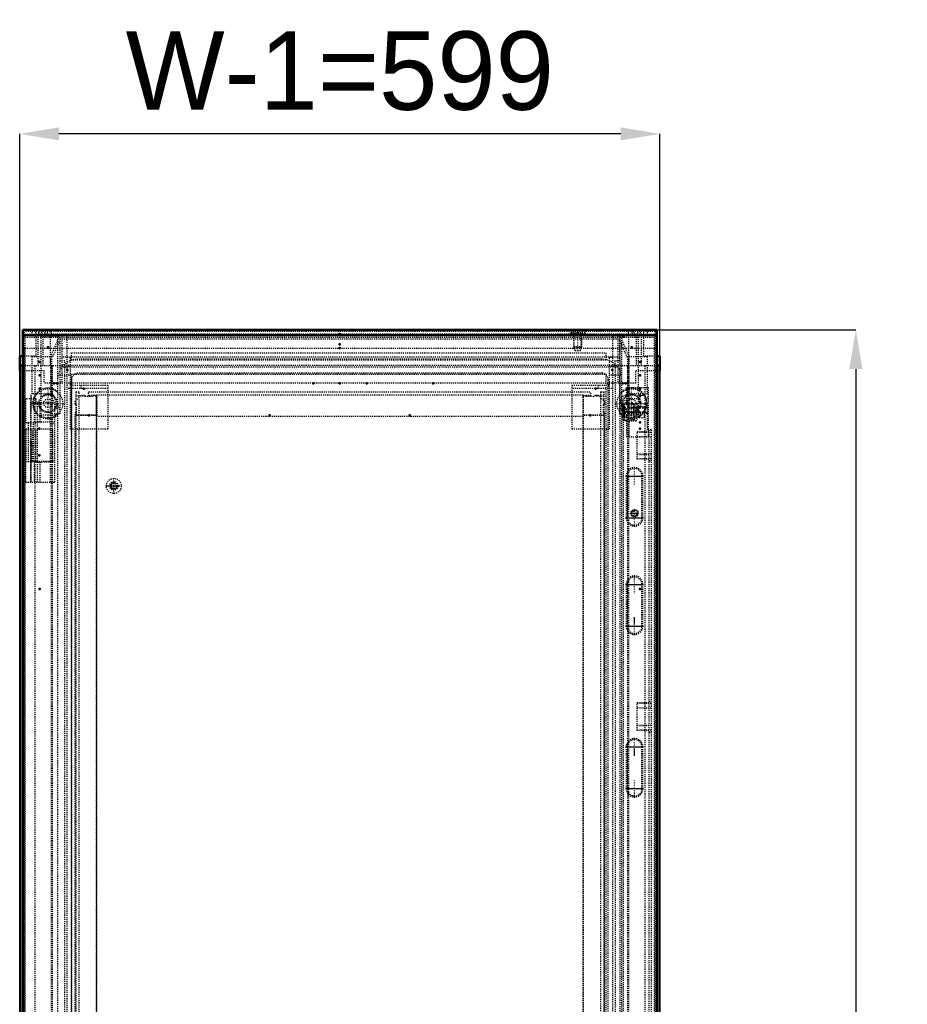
# Model space of a CAD drawing. Header units: millimetres. Extents: x -4 to 2880, y 0 to 4802.
# Tile 11 of 14: x 713 to 1544, y 3227 to 4148. Entities that reach past the tile are written whole.
import ezdxf

# ---------------------------------------------------------------- set-up
doc = ezdxf.new("R2010")
doc.units = ezdxf.units.MM
doc.linetypes.add('Center', pattern=[1.5, 0.45, -0.5, 0.05, -0.5])
doc.linetypes.add('Dashed', pattern=[2, 1, -1])
for name, color, linetype, lineweight in [('2d ConnectionPoints', 7, 'Continuous', 50), ('AM_0', 7, 'Continuous', 50), ('AM_5', 3, 'Continuous', 25), ('AM_7', 7, 'Center', 25), ('AM_9', 6, 'Dashed', 25)]:
    doc.layers.add(name, color=color, linetype=linetype, lineweight=lineweight)
doc.dimstyles.new('ISO-25', dxfattribs={"dimtxt": 2.5, "dimasz": 2.5, "dimexe": 1.25, "dimexo": 0.625, "dimtad": 1, "dimtxsty": 'Standard', "dimcen": 2.5, "dimadec": 0, "dimazin": 0, "dimtfac": 1, "dimtmove": 0, "dimatfit": 3, "dimfxl": 1, "dimarcsym": 0})

# ---------------------------------------------------------------- blocks, each defined once
blk = doc.blocks.new('54_MPA060MPB2T_0_in_MCS22066R5_0L__1300')
at = {"layer": 'AM_9'}
for p, q in [((1264.73, 3831.9), (1264.73, 3764.9)), ((1267.73, 3831.9), (1264.73, 3831.9)), ((1264.73, 3824.1), (1274.73, 3824.1)), ((1274.73, 3828.9), (1270.03, 3828.9)), ((1270.03, 3828.9), (1270.03, 3824.9)), ((1274.73, 3828.9), (1274.73, 3815.9)), ((1264.73, 3815.9), (1274.73, 3815.9)), ((1229.73, 3805.9), (1229.73, 3764.9)), ((1264.73, 3805.9), (1229.73, 3805.9)), ((1254.73, 3802.9), (1254.73, 3805.9)), ((1267.73, 3802.9), (1229.73, 3802.9)), ((1264.73, 3764.9), (1229.73, 3764.9))]:
    blk.add_line(p, q, dxfattribs=at)
blk = doc.blocks.new('55_MP2206_0__P1_0_in_MCS22066R5_0L__1300')
at = {"layer": 'AM_9'}
for p, q in [((765.73, 3799.9), (765.73, 1705.9)), ((765.73, 3799.9), (768.73, 3799.9)), ((774.35, 3795.9), (765.73, 3795.9)), ((768.73, 1705.9), (768.73, 3799.9)), ((777.73, 3799.9), (1247.73, 3799.9)), ((777.73, 3795.9), (777.73, 3799.9)), ((777.73, 3796.9), (782.78, 3796.9)), ((784.73, 3795.9), (782.2, 3795.9)), ((784.73, 3795.9), (784.73, 1709.9)), ((784.78, 3796.9), (785.53, 3796.9)), ((1240.03, 3796.9), (1240.78, 3796.9)), ((1243.35, 3795.9), (1240.73, 3795.9)), ((1240.73, 1709.9), (1240.73, 3795.9)), ((1242.78, 3796.9), (1247.73, 3796.9)), ((1247.73, 3795.9), (1247.73, 3799.9)), ((1259.73, 3795.9), (1251.2, 3795.9)), ((1256.73, 3799.9), (1256.73, 1705.9)), ((1256.73, 3799.9), (1259.73, 3799.9)), ((1259.73, 3799.9), (1259.73, 1705.9))]:
    blk.add_line(p, q, dxfattribs=at)
blk = doc.blocks.new('56_MPA060MPB1T_0_in_MCS22066R5_0L__1300')
at = {"layer": 'AM_9'}
for p, q in [((760.73, 3831.9), (757.73, 3831.9)), ((760.73, 3764.9), (760.73, 3831.9)), ((755.43, 3828.9), (750.73, 3828.9)), ((750.73, 3828.9), (750.73, 3815.9)), ((750.73, 3824.1), (760.73, 3824.1)), ((755.43, 3824.9), (755.43, 3828.9)), ((750.73, 3815.9), (760.73, 3815.9)), ((795.73, 3805.9), (760.73, 3805.9)), ((770.73, 3802.9), (770.73, 3805.9)), ((795.73, 3805.9), (795.73, 3764.9)), ((795.73, 3802.9), (757.73, 3802.9)), ((795.73, 3764.9), (760.73, 3764.9))]:
    blk.add_line(p, q, dxfattribs=at)
blk = doc.blocks.new('57_CCR066R5_0__Roof_plate_0_in_MCS22066R5_0L__1300')
at = {"layer": 'AM_0'}
for p, q in [((1309.23, 3857.9), (716.23, 3857.9)), ((716.23, 3857.9), (716.23, 3840.9)), ((1309.23, 3852.9), (1309.23, 3857.9)), ((716.23, 3840.9), (716.28, 3840.9))]:
    blk.add_line(p, q, dxfattribs=at)
at = {"layer": 'AM_5', "linetype": 'Dashed'}
for p, q in [((1239.23, 3852.9), (1231.23, 3852.9)), ((1232, 3841.2), (1232, 3852.9)), ((1238.47, 3841.2), (1238.47, 3852.9))]:
    blk.add_line(p, q, dxfattribs=at)
at = {"layer": 'AM_7'}
blk.add_line((1235.23, 3857.3), (1235.23, 3837.5), dxfattribs=at)
at = {"layer": 'AM_9'}
for p, q in [((1307.73, 3856.4), (717.73, 3856.4)), ((717.73, 3840.9), (717.73, 3856.4)), ((724.98, 3852.9), (724.98, 3856.4)), ((728.26, 3852.9), (728.26, 3856.4)), ((731.28, 3852.9), (731.28, 3856.4)), ((731.48, 3852.9), (731.48, 3856.4)), ((733.97, 3852.9), (733.97, 3856.4)), ((737.18, 3852.9), (737.18, 3856.4)), ((739.12, 3852.9), (739.12, 3856.4)), ((742.68, 3852.9), (742.68, 3856.4)), ((1228.23, 3855.4), (1228.23, 3854.2)), ((1242.23, 3855.4), (1228.23, 3855.4)), ((1242.23, 3854.2), (1228.23, 3854.2)), ((1230.73, 3856.4), (1230.73, 3855.4)), ((1231.23, 3854.2), (1231.23, 3841.97)), ((1239.23, 3841.97), (1239.23, 3854.2)), ((1239.73, 3855.4), (1239.73, 3856.4)), ((1242.23, 3854.2), (1242.23, 3855.4)), ((1282.79, 3852.9), (1282.79, 3856.4)), ((1286.34, 3852.9), (1286.34, 3856.4)), ((1288.29, 3852.9), (1288.29, 3856.4)), ((1291.49, 3852.9), (1291.49, 3856.4)), ((1293.98, 3852.9), (1293.98, 3856.4)), ((1294.19, 3852.9), (1294.19, 3856.4)), ((1297.2, 3852.9), (1297.2, 3856.4)), ((1300.48, 3852.9), (1300.48, 3856.4)), ((1307.73, 3856.4), (1307.73, 3840.9)), ((1309.23, 3840.9), (1309.23, 3852.9)), ((716.28, 3840.9), (1309.23, 3840.9)), ((1231.23, 3841.97), (1231.73, 3841.47)), ((1239.23, 3841.97), (1231.23, 3841.97)), ((1231.73, 3841.47), (1232.48, 3838.4)), ((1238.73, 3841.47), (1231.73, 3841.47)), ((1237.98, 3838.4), (1238.73, 3841.47)), ((1238.73, 3841.47), (1239.23, 3841.97)), ((1237.98, 3838.4), (1232.48, 3838.4))]:
    blk.add_line(p, q, dxfattribs=at)
blk = doc.blocks.new('58_LSSD2200_0__Espagnolette_Bottom_0_in_MCS22066R5_0L__1300')
at = {"layer": 'AM_7'}
for p, q in [((1280.17, 3721.19), (1296.79, 3721.19)), ((1288.48, 3712.88), (1288.48, 3729.5)), ((1288.48, 3673.88), (1288.48, 3690.5)), ((1280.17, 3682.19), (1296.79, 3682.19)), ((1280.17, 3619.82), (1296.79, 3619.82)), ((1288.48, 3611.51), (1288.48, 3628.13)), ((1288.48, 3572.51), (1288.48, 3589.13)), ((1280.17, 3580.82), (1296.79, 3580.82)), ((1288.48, 3459.51), (1288.48, 3476.13)), ((1280.17, 3467.82), (1296.79, 3467.82)), ((1288.48, 3420.51), (1288.48, 3437.13)), ((1280.17, 3428.82), (1296.79, 3428.82))]:
    blk.add_line(p, q, dxfattribs=at)
at = {"layer": 'AM_9'}
for p, q in [((1280.98, 3796.4), (1279.98, 3796.4)), ((1296.98, 3796.4), (1295.98, 3796.4)), ((1277.98, 3787.87), (1277.98, 2832.93)), ((1300.48, 3785.4), (1277.98, 3785.4)), ((1292.98, 3793.4), (1283.98, 3793.4)), ((1300.48, 3764.4), (1300.48, 3789.07)), ((1300.48, 3784.57), (1277.98, 3784.57)), ((1300.48, 3780.35), (1277.98, 3780.35)), ((1300.48, 3779.52), (1277.98, 3779.52)), ((1290.98, 3762.95), (1301.98, 3762.95)), ((1290.98, 3736.81), (1290.98, 3762.95)), ((1290.98, 3762.27), (1303.98, 3762.27)), ((1290.98, 3758.09), (1301.98, 3758.09)), ((1290.98, 3757.9), (1303.98, 3757.9)), ((1303.98, 3764.4), (1300.48, 3764.4)), ((1301.98, 3764.4), (1301.98, 2856.4)), ((1303.98, 3764.4), (1303.98, 2856.4)), ((1290.98, 3741.9), (1303.98, 3741.9)), ((1290.98, 3741.38), (1301.98, 3741.38)), ((1290.98, 3737.53), (1303.98, 3737.53)), ((1301.98, 3736.81), (1290.98, 3736.81)), ((1301.98, 3735.4), (1303.98, 3735.4)), ((1280.56, 3721.19), (1280.56, 3682.19)), ((1281.56, 3721.19), (1280.56, 3721.19)), ((1281.56, 3721.19), (1281.56, 3682.19)), ((1295.39, 3682.19), (1295.39, 3721.19)), ((1295.39, 3721.19), (1296.39, 3721.19)), ((1296.39, 3682.19), (1296.39, 3721.19)), ((1281.56, 3682.19), (1280.56, 3682.19)), ((1295.39, 3682.19), (1296.39, 3682.19)), ((1280.56, 3619.82), (1280.56, 3580.82)), ((1281.56, 3619.82), (1280.56, 3619.82)), ((1281.56, 3619.82), (1281.56, 3580.82)), ((1295.39, 3580.82), (1295.39, 3619.82)), ((1295.39, 3619.82), (1296.39, 3619.82)), ((1296.39, 3580.82), (1296.39, 3619.82)), ((1281.56, 3580.82), (1280.56, 3580.82)), ((1295.39, 3580.82), (1296.39, 3580.82)), ((1290.98, 3509.25), (1301.98, 3509.25)), ((1290.98, 3483.11), (1290.98, 3509.25)), ((1301.98, 3510.7), (1303.98, 3510.7)), ((1290.98, 3508.57), (1303.98, 3508.57)), ((1290.98, 3504.39), (1301.98, 3504.39)), ((1290.98, 3504.2), (1303.98, 3504.2)), ((1290.98, 3488.2), (1303.98, 3488.2)), ((1290.98, 3487.68), (1301.98, 3487.68)), ((1290.98, 3483.83), (1303.98, 3483.83)), ((1301.98, 3483.11), (1290.98, 3483.11)), ((1301.98, 3481.7), (1303.98, 3481.7)), ((1280.56, 3467.82), (1280.56, 3428.82)), ((1281.56, 3467.82), (1280.56, 3467.82)), ((1281.56, 3467.82), (1281.56, 3428.82)), ((1295.39, 3428.82), (1295.39, 3467.82)), ((1295.39, 3467.82), (1296.39, 3467.82)), ((1296.39, 3428.82), (1296.39, 3467.82)), ((1281.56, 3428.82), (1280.56, 3428.82)), ((1295.39, 3428.82), (1296.39, 3428.82))]:
    blk.add_line(p, q, dxfattribs=at)
for centre, radius, start, end in [((1279.98, 3791.9), 4.5, 90, 243.6122), ((1280.98, 3793.4), 3, 360, 90), ((1295.98, 3793.4), 3, 90, 180), ((1296.98, 3791.9), 4.5, 321.05756, 90), ((1288.48, 3721.19), 7.91, 0, 180), ((1288.48, 3721.19), 6.91, 360, 180), ((1288.48, 3682.19), 7.91, 180, 0), ((1288.48, 3682.19), 6.91, 180, 360), ((1288.48, 3619.82), 7.91, 0, 180), ((1288.48, 3619.82), 6.91, 360, 180), ((1288.48, 3580.82), 7.91, 180, 0), ((1288.48, 3580.82), 6.91, 180, 0), ((1288.48, 3467.82), 7.91, 0, 180), ((1288.48, 3467.82), 6.91, 0, 180), ((1288.48, 3428.82), 7.91, 180, 0), ((1288.48, 3428.82), 6.91, 180, 360)]:
    blk.add_arc(centre, radius, start, end, dxfattribs=at)
blk = doc.blocks.new('61_DN2206R5_0__Plain_door_0_in_MCS22066R5_0L__1300')
at = {"layer": 'AM_0'}
for p, q in [((1309.28, 3852.9), (716.28, 3852.9)), ((716.28, 1670.9), (716.28, 3852.9)), ((1309.28, 1670.9), (1309.28, 3852.9))]:
    blk.add_line(p, q, dxfattribs=at)
at = {"layer": 'AM_5', "linetype": 'Dashed'}
for centre, radius in [((801.28, 3711.9), 3.23), ((1288.48, 3686.4), 2.39)]:
    blk.add_arc(centre, radius, 75, 15, dxfattribs=at)
at = {"layer": 'AM_7'}
for p, q in [((793.93, 3711.9), (808.63, 3711.9)), ((801.28, 3704.55), (801.28, 3719.25)), ((1284.8, 3686.4), (1292.15, 3686.4))]:
    blk.add_line(p, q, dxfattribs=at)
at = {"layer": 'AM_9'}
for p, q in [((718.28, 1672.9), (718.28, 3850.9)), ((1307.28, 3850.9), (718.28, 3850.9)), ((1307.28, 1672.9), (1307.28, 3850.9)), ((748.78, 1674.4), (748.78, 3849.4)), ((748.78, 3849.4), (1274.78, 3849.4)), ((1274.78, 3849.4), (1274.78, 1674.4)), ((761.78, 3829.4), (761.78, 3836.4)), ((761.78, 3836.4), (1261.78, 3836.4)), ((1261.78, 3836.4), (1261.78, 3829.4)), ((1261.78, 3829.4), (761.78, 3829.4)), ((761.78, 1707.4), (761.78, 3816.4)), ((761.78, 3816.4), (1261.78, 3816.4)), ((1261.78, 3816.4), (1261.78, 1707.4)), ((765.28, 3791.2), (770.98, 3796.9)), ((770.98, 3796.9), (773.78, 3796.9)), ((773.78, 3796.9), (774.35, 3795.9)), ((774.35, 3795.9), (782.2, 3795.9)), ((782.2, 3795.9), (782.78, 3796.9)), ((782.78, 3796.9), (784.78, 3796.9)), ((784.78, 3796.9), (784.78, 3778.15)), ((784.78, 3795.3), (785.53, 3795.3)), ((785.53, 3796.9), (785.53, 3776.9)), ((1240.03, 3796.9), (785.53, 3796.9)), ((1240.03, 3796.9), (1240.03, 3776.9)), ((1240.03, 3795.3), (1240.78, 3795.3)), ((1240.78, 3796.9), (1242.78, 3796.9)), ((1240.78, 3778.15), (1240.78, 3796.9)), ((1242.78, 3796.9), (1243.35, 3795.9)), ((1243.35, 3795.9), (1251.2, 3795.9)), ((1251.2, 3795.9), (1251.78, 3796.9)), ((1251.78, 3796.9), (1254.58, 3796.9)), ((1254.58, 3796.9), (1260.28, 3791.2)), ((765.28, 3788.4), (765.28, 3791.2)), ((766.28, 3787.82), (765.28, 3788.4)), ((766.28, 3780.73), (766.28, 3787.82)), ((1260.28, 3788.4), (1259.28, 3787.82)), ((1259.28, 3787.82), (1259.28, 3780.73)), ((1260.28, 3791.2), (1260.28, 3788.4)), ((765.28, 3780.15), (766.28, 3780.73)), ((765.28, 3778.15), (765.28, 3780.15)), ((784.78, 3778.15), (765.28, 3778.15)), ((765.28, 1746.15), (765.28, 3777.65)), ((785.28, 3777.65), (765.28, 3777.65)), ((766.88, 3777.65), (766.88, 3778.15)), ((783.68, 3778.15), (783.68, 3777.65)), ((785.53, 3778.5), (784.78, 3778.5)), ((785.28, 1746.15), (785.28, 3777.65)), ((1240.03, 3776.9), (785.53, 3776.9)), ((1240.78, 3778.5), (1240.03, 3778.5)), ((1260.28, 3777.65), (1240.28, 3777.65)), ((1240.28, 1746.15), (1240.28, 3777.65)), ((1260.28, 3778.15), (1240.78, 3778.15)), ((1241.88, 3777.65), (1241.88, 3778.15)), ((1258.68, 3778.15), (1258.68, 3777.65)), ((1259.28, 3780.73), (1260.28, 3780.15)), ((1260.28, 3780.15), (1260.28, 3778.15)), ((1260.28, 1746.15), (1260.28, 3777.65)), ((719.13, 3764.9), (719.13, 3734.9)), ((744.18, 3764.9), (719.13, 3764.9)), ((721.13, 3764.9), (721.13, 3734.9)), ((725.1, 3734.9), (725.1, 3764.9)), ((726.21, 3734.9), (726.21, 3764.9)), ((726.23, 3734.9), (726.23, 3764.9)), ((728.23, 3734.9), (728.23, 3764.9)), ((744.18, 3734.9), (744.18, 3764.9)), ((744.18, 3734.9), (726.23, 3734.9))]:
    blk.add_line(p, q, dxfattribs=at)
for centre, radius in [((801.28, 3711.9), 7), ((801.28, 3711.9), 4), ((801.28, 3711.9), 3.05), ((801.28, 3711.9), 2.35), ((1288.48, 3686.4), 3.5), ((1288.48, 3686.4), 3)]:
    blk.add_circle(centre, radius, dxfattribs=at)
blk = doc.blocks.new('65_DNMK02_0__Hinge_Left_4_0_in_MCS22066R5_0L__1300')
at = {"layer": 'AM_7'}
blk.add_line((723.68, 3797), (723.68, 3717.8), dxfattribs=at)
at = {"layer": 'AM_9'}
for p, q in [((728.68, 3793.4), (718.68, 3793.4)), ((718.68, 3793.4), (718.68, 3770.9)), ((723.26, 3790.4), (745.86, 3790.4)), ((723.26, 3790.4), (723.26, 3715.4)), ((723.76, 3790.4), (723.76, 3770.9)), ((726.89, 3790.4), (726.89, 3770.9)), ((728.68, 3790.4), (728.68, 3793.4)), ((729.66, 3790.4), (729.66, 3715.4)), ((732.05, 3790.4), (732.05, 3771.69)), ((741.86, 3790.4), (741.86, 3715.4)), ((745.86, 3790.4), (745.86, 3715.4)), ((728.44, 3770.9), (718.68, 3770.9)), ((721.18, 3770.9), (721.18, 3734.9)), ((726.18, 3734.9), (726.18, 3770.9)), ((728.44, 3770.9), (728.44, 3771.4)), ((729.84, 3771.4), (728.44, 3771.4)), ((745.86, 3771.4), (733.68, 3771.4)), ((741.86, 3770.41), (745.86, 3770.41)), ((718.68, 3734.9), (726.23, 3734.9)), ((718.68, 3734.9), (718.68, 3715.4)), ((723.76, 3734.9), (723.76, 3715.4)), ((726.89, 3734.9), (726.89, 3715.4)), ((728.44, 3734.4), (728.44, 3734.9)), ((728.44, 3734.4), (729.84, 3734.4)), ((732.05, 3734.11), (732.05, 3715.4)), ((733.68, 3734.4), (745.86, 3734.4)), ((741.86, 3735.39), (745.86, 3735.39)), ((718.68, 3715.4), (745.86, 3715.4))]:
    blk.add_line(p, q, dxfattribs=at)
for points in [[(733.68, 3771.4), (733.15, 3771.54), (732.61, 3771.64), (732.07, 3771.69), (731.52, 3771.7), (730.97, 3771.65), (730.43, 3771.56), (729.9, 3771.42), (729.84, 3771.4)], [(729.84, 3734.4), (730.37, 3734.26), (730.91, 3734.16), (731.46, 3734.11), (732.01, 3734.1), (732.56, 3734.15), (733.1, 3734.24), (733.63, 3734.38), (733.68, 3734.4)]]:
    blk.add_lwpolyline(points, dxfattribs=at)
blk = doc.blocks.new('69_DNMK01_0__Rod_catches_4_0_in_MCS22066R5_0L__1300')
at = {"layer": 'AM_7'}
blk.add_line((1299.2, 3780.9), (1277.2, 3780.9), dxfattribs=at)
at = {"layer": 'AM_9'}
for p, q in [((1280.93, 3803.9), (1280.93, 3788.9)), ((1280.93, 3803.9), (1301.2, 3803.9)), ((1283.2, 3803.9), (1283.2, 3757.9)), ((1301.2, 3803.9), (1301.2, 3757.9)), ((1280.93, 3788.9), (1277.52, 3788.44)), ((1277.52, 3788.44), (1277.52, 3773.36)), ((1277.52, 3788.44), (1278.66, 3788.44)), ((1278.66, 3788.44), (1278.66, 3773.36)), ((1278.66, 3788.44), (1278.73, 3788.09)), ((1278.73, 3788.09), (1287.78, 3788.09)), ((1278.73, 3788.09), (1278.8, 3783.9)), ((1280.93, 3788.9), (1290.7, 3788.9)), ((1287.7, 3783.9), (1287.78, 3788.09)), ((1287.78, 3788.09), (1287.86, 3788.48)), ((1287.86, 3788.48), (1290.7, 3788.9)), ((1287.86, 3788.48), (1287.86, 3773.32)), ((1292.9, 3785.9), (1289.9, 3784.9)), ((1290.7, 3788.9), (1290.7, 3772.9)), ((1292.9, 3775.9), (1292.9, 3785.9)), ((1297.9, 3785.9), (1292.9, 3785.9)), ((1297.9, 3775.9), (1297.9, 3785.9)), ((1278.2, 3778.4), (1278.2, 3783.4)), ((1278.7, 3783.4), (1278.2, 3783.4)), ((1278.2, 3778.4), (1278.7, 3778.4)), ((1278.7, 3778.4), (1278.7, 3783.4)), ((1278.72, 3782.9), (1278.7, 3782.9)), ((1278.7, 3778.9), (1278.72, 3778.9)), ((1278.8, 3777.9), (1278.73, 3773.71)), ((1278.8, 3783.9), (1287.7, 3783.9)), ((1278.8, 3783.9), (1278.8, 3777.9)), ((1278.8, 3777.9), (1287.7, 3777.9)), ((1287.7, 3783.9), (1287.7, 3777.9)), ((1287.78, 3773.71), (1287.7, 3777.9)), ((1287.9, 3783.4), (1287.78, 3783.4)), ((1287.78, 3778.4), (1287.9, 3778.4)), ((1287.9, 3776.9), (1287.9, 3784.9)), ((1289.9, 3784.9), (1287.9, 3784.9)), ((1287.9, 3776.9), (1289.9, 3776.9)), ((1289.9, 3776.9), (1289.9, 3784.9)), ((1289.9, 3776.9), (1292.9, 3775.9)), ((1298.2, 3784.6), (1297.9, 3784.6)), ((1297.9, 3777.2), (1298.2, 3777.2)), ((1298.2, 3777.2), (1298.2, 3784.6)), ((1278.66, 3773.36), (1277.52, 3773.36)), ((1277.52, 3773.36), (1280.93, 3772.9)), ((1278.73, 3773.71), (1278.66, 3773.36)), ((1278.73, 3773.71), (1287.78, 3773.71)), ((1280.93, 3772.9), (1280.93, 3757.9)), ((1280.93, 3772.9), (1290.7, 3772.9)), ((1287.86, 3773.32), (1287.78, 3773.71)), ((1290.7, 3772.9), (1287.86, 3773.32)), ((1292.9, 3775.9), (1297.9, 3775.9)), ((1280.93, 3757.9), (1301.2, 3757.9))]:
    blk.add_line(p, q, dxfattribs=at)
for points in [[(1278.7, 3778.72), (1278.7, 3778.84), (1278.7, 3778.97), (1278.69, 3779.12), (1278.69, 3779.27), (1278.69, 3779.45), (1278.69, 3779.63), (1278.69, 3779.82), (1278.68, 3780.02), (1278.68, 3780.23), (1278.68, 3780.44), (1278.68, 3780.66), (1278.68, 3780.88), (1278.68, 3781.09), (1278.68, 3781.31), (1278.68, 3781.52), (1278.68, 3781.73), (1278.69, 3781.93), (1278.69, 3782.13), (1278.69, 3782.31), (1278.69, 3782.49), (1278.69, 3782.65), (1278.7, 3782.8), (1278.7, 3782.93), (1278.7, 3783.05), (1278.7, 3783.08)], [(1278.7, 3782.48), (1278.71, 3782.58), (1278.71, 3782.67), (1278.71, 3782.74), (1278.71, 3782.8), (1278.72, 3782.85), (1278.72, 3782.88), (1278.72, 3782.9), (1278.72, 3782.9)], [(1278.72, 3778.9), (1278.72, 3778.91), (1278.72, 3778.93), (1278.72, 3778.97), (1278.71, 3779.02), (1278.71, 3779.09), (1278.71, 3779.17), (1278.7, 3779.26), (1278.7, 3779.32)], [(1278.72, 3782.9), (1278.73, 3782.89), (1278.73, 3782.87), (1278.73, 3782.83), (1278.74, 3782.78), (1278.74, 3782.71), (1278.74, 3782.63), (1278.74, 3782.54), (1278.75, 3782.43), (1278.75, 3782.31), (1278.75, 3782.19), (1278.75, 3782.05), (1278.76, 3781.9), (1278.76, 3781.75), (1278.76, 3781.58), (1278.76, 3781.42), (1278.76, 3781.25), (1278.76, 3781.07), (1278.76, 3780.9), (1278.76, 3780.73), (1278.76, 3780.55), (1278.76, 3780.38), (1278.76, 3780.22), (1278.76, 3780.05), (1278.76, 3779.9), (1278.75, 3779.75), (1278.75, 3779.61), (1278.75, 3779.49), (1278.75, 3779.37), (1278.74, 3779.26), (1278.74, 3779.17), (1278.74, 3779.09), (1278.74, 3779.02), (1278.73, 3778.97), (1278.73, 3778.93), (1278.73, 3778.91), (1278.72, 3778.9)], [(1287.74, 3780.9), (1287.74, 3781.12), (1287.74, 3781.33), (1287.74, 3781.55), (1287.74, 3781.76), (1287.74, 3781.96), (1287.74, 3782.15), (1287.75, 3782.33), (1287.75, 3782.51), (1287.75, 3782.67), (1287.75, 3782.82), (1287.76, 3782.95), (1287.76, 3783.07), (1287.76, 3783.17), (1287.77, 3783.25), (1287.77, 3783.31), (1287.77, 3783.36), (1287.78, 3783.39), (1287.78, 3783.4)], [(1287.78, 3778.4), (1287.78, 3778.41), (1287.77, 3778.44), (1287.77, 3778.49), (1287.77, 3778.55), (1287.76, 3778.63), (1287.76, 3778.73), (1287.76, 3778.85), (1287.75, 3778.98), (1287.75, 3779.13), (1287.75, 3779.29), (1287.75, 3779.47), (1287.74, 3779.65), (1287.74, 3779.84), (1287.74, 3780.04), (1287.74, 3780.25), (1287.74, 3780.47), (1287.74, 3780.68), (1287.74, 3780.9)], [(1287.78, 3783.4), (1287.79, 3783.39), (1287.79, 3783.36), (1287.79, 3783.31), (1287.8, 3783.25), (1287.8, 3783.17), (1287.8, 3783.07), (1287.81, 3782.95), (1287.81, 3782.82), (1287.81, 3782.67), (1287.82, 3782.51), (1287.82, 3782.33), (1287.82, 3782.15), (1287.82, 3781.96), (1287.82, 3781.76), (1287.82, 3781.55), (1287.82, 3781.33), (1287.83, 3781.12), (1287.83, 3780.9), (1287.83, 3780.68), (1287.82, 3780.47), (1287.82, 3780.25), (1287.82, 3780.04), (1287.82, 3779.84), (1287.82, 3779.65), (1287.82, 3779.47), (1287.82, 3779.29), (1287.81, 3779.13), (1287.81, 3778.98), (1287.81, 3778.85), (1287.8, 3778.73), (1287.8, 3778.63), (1287.8, 3778.55), (1287.79, 3778.49), (1287.79, 3778.44), (1287.79, 3778.41), (1287.78, 3778.4)]]:
    blk.add_lwpolyline(points, dxfattribs=at)
blk = doc.blocks.new('72_CRP2206R5_0__Rear_Panel_0_in_MCS22066R5_0L__1300')
at = {"layer": 'AM_0'}
blk.add_line((716.23, 3840.9), (716.23, 3833.4), dxfattribs=at)
at = {"layer": 'AM_7'}
for p, q in [((739.73, 3774.08), (739.73, 3804.22)), ((1285.73, 3774.08), (1285.73, 3804.22)), ((724.67, 3789.15), (754.8, 3789.15)), ((1270.67, 3789.15), (1300.8, 3789.15))]:
    blk.add_line(p, q, dxfattribs=at)
at = {"layer": 'AM_9'}
for p, q in [((716.23, 3853.85), (1309.23, 3853.85)), ((1307.73, 3852.35), (717.73, 3852.35)), ((717.73, 3840.9), (717.73, 1673.35)), ((1307.73, 3840.9), (1307.73, 1673.35)), ((1309.23, 3840.9), (1309.23, 1671.85)), ((716.23, 3833.4), (716.23, 1680.9)), ((1257.73, 3830.35), (767.73, 3830.35)), ((1257.73, 3817.35), (767.73, 3817.35)), ((761.73, 3811.35), (761.73, 1694.35)), ((1263.73, 1694.35), (1263.73, 3811.35)), ((748.73, 3779.4), (748.73, 3063.9)), ((1276.73, 3063.9), (1276.73, 3779.4))]:
    blk.add_line(p, q, dxfattribs=at)
for centre, radius in [((739.73, 3789.15), 13.73), ((739.73, 3789.15), 8.65), ((739.73, 3789.15), 8.03), ((1285.73, 3789.15), 13.73), ((1285.73, 3789.15), 8.65), ((1285.73, 3789.15), 8.03), ((739.73, 3789.15), 4), ((1285.73, 3789.15), 4)]:
    blk.add_circle(centre, radius, dxfattribs=at)
for centre, radius, start, end in [((767.73, 3811.35), 19, 90, 180), ((1257.73, 3811.35), 19, 0, 90), ((767.73, 3811.35), 6, 90, 180), ((1257.73, 3811.35), 6, 0, 90), ((739.73, 3789.15), 14.35, 51.1578, 308.8422), ((1285.73, 3789.15), 14.35, 231.1578, 128.8422)]:
    blk.add_arc(centre, radius, start, end, dxfattribs=at)
blk = doc.blocks.new('75_CRPK060RPMK3R_0_in_MCS22066R5_0L__1300')
at = {"layer": 'AM_9'}
for p, q in [((1274.73, 3851.4), (1278.73, 3851.4)), ((1274.73, 3828.9), (1274.73, 3851.4)), ((1276.73, 3779.4), (1276.73, 3851.4)), ((1278.73, 3851.4), (1278.73, 3852.4)), ((1292.33, 3852.4), (1278.73, 3852.4)), ((1292.33, 3778.4), (1292.33, 3852.4)), ((1274.73, 3847.59), (1281.08, 3832.9)), ((1283.44, 3832.9), (1276.73, 3848.42)), ((1281.08, 3832.9), (1300.73, 3832.9)), ((1282.33, 3797.9), (1282.33, 3832.9)), ((1283.44, 3797.9), (1283.44, 3832.9)), ((1300.73, 3797.9), (1300.73, 3832.9)), ((1274.73, 3779.4), (1274.73, 3815.9)), ((1281.08, 3797.9), (1274.73, 3783.21)), ((1276.73, 3782.38), (1283.44, 3797.9)), ((1300.73, 3797.9), (1281.08, 3797.9)), ((1278.73, 3779.4), (1274.73, 3779.4)), ((1278.73, 3778.4), (1278.73, 3779.4)), ((1287.78, 3778.4), (1278.73, 3778.4)), ((1292.33, 3778.4), (1287.9, 3778.4))]:
    blk.add_line(p, q, dxfattribs=at)
blk = doc.blocks.new('78_CRPK060RPMK6F_0_in_MCS22066R5_0L__1300')
at = {"layer": 'AM_9'}
for p, q in [((733.13, 3852.4), (746.73, 3852.4)), ((733.13, 3852.4), (733.13, 3778.4)), ((746.73, 3852.4), (746.73, 3851.4)), ((746.73, 3851.4), (750.73, 3851.4)), ((748.73, 3851.4), (748.73, 3779.4)), ((750.73, 3851.4), (750.73, 3828.9)), ((748.73, 3848.42), (742.02, 3832.9)), ((744.38, 3832.9), (750.73, 3847.59)), ((724.73, 3832.9), (724.73, 3797.9)), ((724.73, 3832.9), (744.38, 3832.9)), ((742.02, 3832.9), (742.02, 3797.9)), ((743.13, 3832.9), (743.13, 3797.9)), ((750.73, 3815.9), (750.73, 3779.4)), ((744.38, 3797.9), (724.73, 3797.9)), ((742.02, 3797.9), (748.73, 3782.38)), ((750.73, 3783.21), (744.38, 3797.9)), ((733.13, 3778.4), (746.73, 3778.4)), ((746.73, 3779.4), (746.73, 3778.4)), ((750.73, 3779.4), (746.73, 3779.4))]:
    blk.add_line(p, q, dxfattribs=at)
blk = doc.blocks.new('81_MCS22066R5_Frame_0_in_MCS22066R5_0L__1300')
at = {"layer": 'AM_0'}
for p, q in [((716.28, 3833.4), (713.23, 3833.4)), ((713.23, 3833.4), (713.23, 3819.9)), ((1312.23, 3833.4), (1309.28, 3833.4)), ((1312.23, 3819.9), (1312.23, 3833.4)), ((713.53, 3824.4), (716.28, 3824.4)), ((713.53, 3824.4), (713.53, 1681.4)), ((1309.28, 3824.4), (1311.93, 3824.4)), ((1311.93, 3824.4), (1311.93, 1681.4)), ((713.23, 3819.9), (713.53, 3819.9)), ((1311.93, 3819.9), (1312.23, 3819.9))]:
    blk.add_line(p, q, dxfattribs=at)
at = {"layer": 'AM_9'}
for p, q in [((728.23, 3853.9), (728.23, 3833.4)), ((1297.23, 3853.9), (728.23, 3853.9)), ((730.57, 3824.4), (730.57, 3853.9)), ((735.18, 3824.4), (735.18, 3853.9)), ((742.18, 3824.4), (742.18, 3853.9)), ((752.73, 3853.9), (752.73, 3807.9)), ((757.73, 1653.65), (757.73, 3853.9)), ((1267.73, 3853.9), (1267.73, 1653.65)), ((1272.73, 3853.9), (1272.73, 3807.9)), ((1283.28, 3824.4), (1283.28, 3853.9)), ((1290.28, 3824.4), (1290.28, 3853.9)), ((1294.89, 3824.4), (1294.89, 3853.9)), ((1297.23, 3833.4), (1297.23, 3853.9)), ((728.23, 3833.4), (716.28, 3833.4)), ((1272.73, 3832.42), (752.73, 3832.42)), ((1309.28, 3833.4), (1297.23, 3833.4)), ((716.28, 3824.4), (752.73, 3824.4)), ((727.47, 3824.4), (727.47, 1681.4)), ((742.61, 3824.4), (742.61, 1681.4)), ((743.5, 3824.4), (743.5, 1681.4)), ((752.73, 3824.9), (1272.73, 3824.9)), ((1272.73, 3823.15), (752.73, 3823.15)), ((755.25, 3824.9), (755.25, 1680.9)), ((1270.22, 3824.9), (1270.22, 1680.9)), ((1272.73, 3824.4), (1309.28, 3824.4)), ((1281.96, 3824.4), (1281.96, 1681.4)), ((1282.86, 3824.4), (1282.86, 1681.4)), ((1297.99, 3824.4), (1297.99, 1681.4)), ((713.53, 3819.9), (735.73, 3819.9)), ((735.73, 3819.9), (735.73, 3807.9)), ((1289.73, 3819.9), (1311.93, 3819.9)), ((1289.73, 3807.9), (1289.73, 3819.9)), ((1289.73, 3807.9), (735.73, 3807.9))]:
    blk.add_line(p, q, dxfattribs=at)
blk = doc.blocks.new('*D162')
at = {"layer": 'AM_5', "color": 0, "lineweight": -2}
for p, q in [((713.23, 3833.4), (713.23, 4041.23)), ((1275.57, 4041.23), (749.9, 4041.23)), ((1312.23, 3833.4), (1312.23, 4041.23))]:
    blk.add_line(p, q, dxfattribs=at)
at = {"layer": 'AM_5', "color": 0}
for points in [[(749.9, 4047.34), (749.9, 4035.12), (713.23, 4041.23)], [(1275.57, 4035.12), (1275.57, 4047.34), (1312.23, 4041.23)]]:
    blk.add_solid(points, dxfattribs=at)
at = {"layer": 'Defpoints', "color": 0}
for p in [(713.23, 4004.57), (713.23, 3833.4), (1312.23, 3833.4)]:
    blk.add_point(p, dxfattribs=at)
at = {"layer": 'AM_5', "color": 0, "insert": (1012.73, 4099.9), "char_height": 73.333, "attachment_point": 5}
blk.add_mtext('W-1=599', dxfattribs=at)
blk = doc.blocks.new('*D163')
at = {"layer": 'AM_5', "color": 0, "lineweight": -2}
for p, q in [((1306.73, 3857.9), (1495.57, 3857.9)), ((1495.57, 3821.23), (1495.57, 3068.49)), ((1495.57, 1688.57), (1495.57, 2441.31)), ((1297.23, 1651.9), (1495.57, 1651.9))]:
    blk.add_line(p, q, dxfattribs=at)
at = {"layer": 'AM_5', "color": 0}
for points in [[(1501.68, 3821.23), (1489.46, 3821.23), (1495.57, 3857.9)], [(1489.46, 1688.57), (1501.68, 1688.57), (1495.57, 1651.9)]]:
    blk.add_solid(points, dxfattribs=at)
at = {"layer": 'Defpoints', "color": 0}
for p in [(1306.73, 3857.9), (1297.23, 1651.9), (1458.9, 1651.9)]:
    blk.add_point(p, dxfattribs=at)
at = {"layer": 'AM_5', "color": 0, "insert": (1495.57, 2754.9), "char_height": 73.333, "attachment_point": 5, "rotation": 90}
blk.add_mtext('H+6=2206', dxfattribs=at)

msp = doc.modelspace()

# ---------------------------------------------------------------- linework, layer by layer
at = {"layer": '2d ConnectionPoints'}
for p in [(716.276, 3852.9), (742.733, 3857.9), (747.233, 3857.9), (747.233, 3857.9), (1012.733, 3857.9), (1012.733, 3857.9), (1012.733, 3857.9), (1012.733, 3853.9), (1012.733, 3853.9), (1235.233, 3857.9), (1278.233, 3857.9), (1278.233, 3857.9), (1282.733, 3857.9), (739.733, 3841.65), (1012.733, 3844.4), (1012.733, 3840.9), (1285.733, 3841.65), (731.933, 3827.9), (1293.533, 3827.9), (731.933, 3815.4), (731.933, 3815.4), (757.733, 3820.4), (757.733, 3820.4), (757.733, 3820.4), (1267.733, 3820.4), (1293.533, 3815.4), (1293.533, 3815.4), (745.233, 3807.9), (748.233, 3807.9), (987.933, 3807.9), (1012.733, 3807.9), (1037.933, 3807.9), (1100.063, 3807.9), (1277.233, 3807.9), (1280.233, 3807.9), (731.933, 3802.9), (773.233, 3802.9), (1252.233, 3802.9), (1293.533, 3802.9), (1293.703, 3796.4), (739.733, 3789.15), (1285.733, 3789.15), (1293.703, 3790.4), (778.233, 3777.9), (778.233, 3777.9), (947.233, 3777.9), (1078.233, 3777.9), (1247.233, 3777.9), (1247.233, 3777.9), (1293.703, 3771.4), (731.763, 3765.4), (731.763, 3765.4), (731.763, 3765.4), (1293.703, 3765.4), (1293.703, 3765.4), (723.676, 3752.9), (723.676, 3749.9), (731.763, 3740.4), (731.933, 3615.4), (1293.533, 3615.4)]:
    msp.add_point(p, dxfattribs=at)

# ---------------------------------------------------------------- block references
for name in ['81_MCS22066R5_Frame_0_in_MCS22066R5_0L__1300', '57_CCR066R5_0__Roof_plate_0_in_MCS22066R5_0L__1300', '72_CRP2206R5_0__Rear_Panel_0_in_MCS22066R5_0L__1300', '61_DN2206R5_0__Plain_door_0_in_MCS22066R5_0L__1300', '78_CRPK060RPMK6F_0_in_MCS22066R5_0L__1300', '75_CRPK060RPMK3R_0_in_MCS22066R5_0L__1300', '56_MPA060MPB1T_0_in_MCS22066R5_0L__1300', '54_MPA060MPB2T_0_in_MCS22066R5_0L__1300', '69_DNMK01_0__Rod_catches_4_0_in_MCS22066R5_0L__1300', '65_DNMK02_0__Hinge_Left_4_0_in_MCS22066R5_0L__1300', '55_MP2206_0__P1_0_in_MCS22066R5_0L__1300', '58_LSSD2200_0__Espagnolette_Bottom_0_in_MCS22066R5_0L__1300']:
    msp.add_blockref(name, (0, 0))

# ---------------------------------------------------------------- dimensions: what is measured, and where the dimension line sits
at = {"layer": 'AM_5'}
dim = msp.add_linear_dim(base=(713.233, 4041.233), p1=(1312.233, 3833.4), p2=(713.233, 3833.4), text='W-1=599', dimstyle='ISO-25', override={"dimtxt": 73.333333, "dimasz": 36.666667, "dimexe": 0, "dimexo": 0, "dimgap": 22}, dxfattribs=at)
dim.commit()
dim.dimension.update_dxf_attribs({"geometry": '*D162', "text_midpoint": (1012.733, 4041.233), "dimtype": 160})
dim = msp.add_linear_dim(base=(1495.567, 1651.9), p1=(1306.733, 3857.9), p2=(1297.233, 1651.9), angle=90, text='H+6=2206', dimstyle='ISO-25', override={"dimtxt": 73.333333, "dimasz": 36.666667, "dimexe": 0, "dimexo": 0, "dimgap": 22}, dxfattribs=at)
dim.commit()
dim.dimension.update_dxf_attribs({"geometry": '*D163', "text_midpoint": (1495.567, 2754.9), "dimtype": 160, "text_rotation": 90})

doc.saveas('drawing.dxf')
